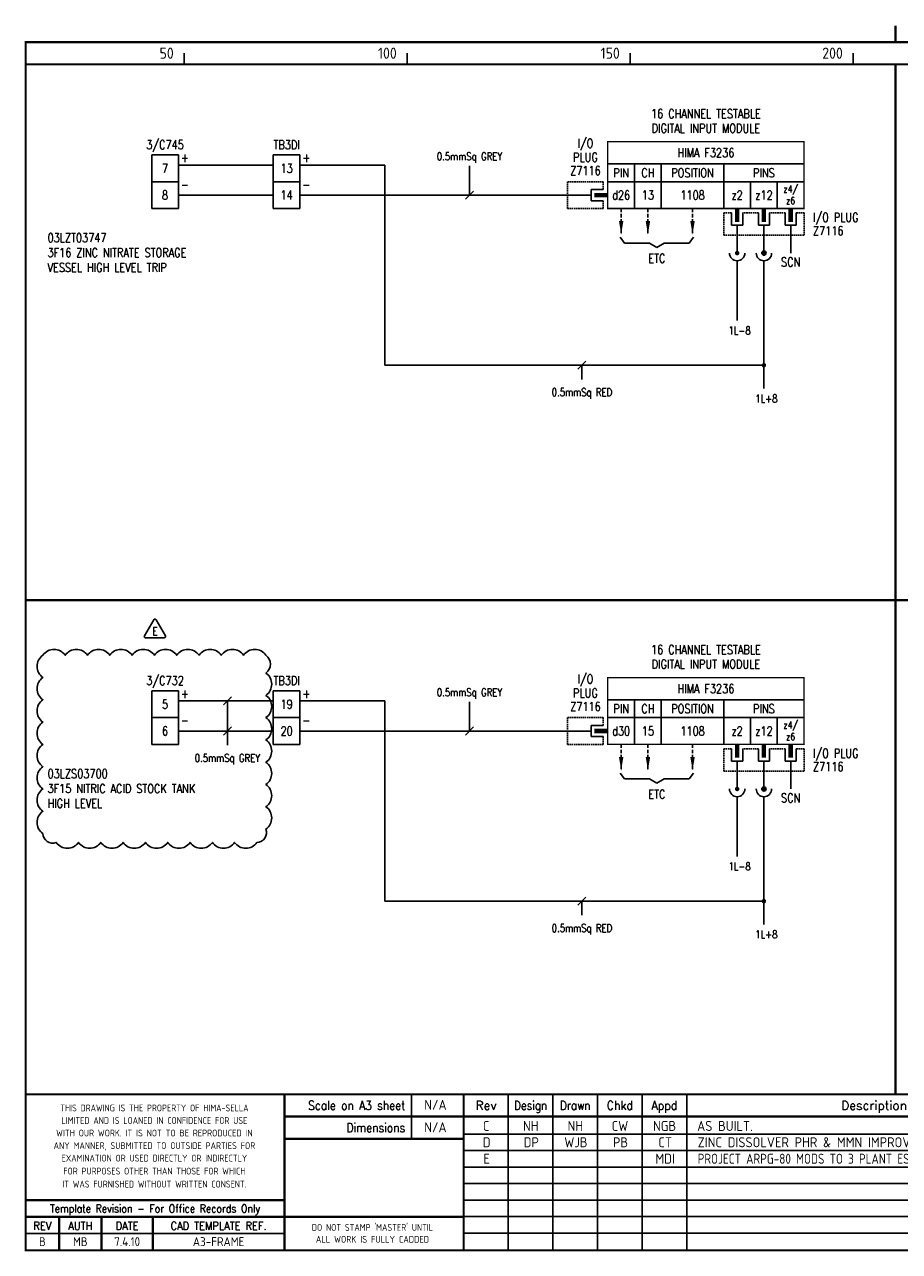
# Model space of a CAD drawing. Extents: x 14 to 408, y 0 to 275.
# Tile 1 of 2: x 14 to 210, y 0 to 275. Entities that reach past the tile are written whole.
import ezdxf
from ezdxf.enums import TextEntityAlignment as Align

# ---------------------------------------------------------------- set-up
doc = ezdxf.new("R2010")
doc.units = 0
doc.header["$LTSCALE"] = 0.25
doc.header["$MEASUREMENT"] = 0
doc.linetypes.add('HIDDEN2', pattern=[4.7625, 3.175, -1.5875])
doc.layers.get('0').update_dxf_attribs({"color": 41, "linetype": 'CONTINUOUS'})
for name, color, linetype in [('00-DRG_FRAME', 12, 'CONTINUOUS'), ('01-DRAW', 7, 'CONTINUOUS'), ('02-TEXT', 2, 'CONTINUOUS'), ('051-TEXT', 2, 'CONTINUOUS'), ('DIM', 3, 'CONTINUOUS'), ('LAB', 2, 'CONTINUOUS'), ('RACK', 2, 'CONTINUOUS'), ('SLOT', 2, 'CONTINUOUS'), ('SNA', 2, 'CONTINUOUS'), ('TEXT', 2, 'CONTINUOUS'), ('TPOL', 3, 'CONTINUOUS'), ('XR_FUNCTION', 2, 'CONTINUOUS'), ('XR_MAIN', 2, 'CONTINUOUS')]:
    doc.layers.add(name, color=color, linetype=linetype)
doc.styles.add('CROSSREF', font='romans.shx', dxfattribs={"width": 0.8, "height": 2})
doc.styles.add('FUNCTION', font='ROMANS.shx', dxfattribs={"width": 0.8, "height": 2.5})
doc.styles.add('ISO', font='iso.shx')
doc.styles.add('PINS', font='ROMANS.shx', dxfattribs={"width": 0.8, "height": 2.5})
doc.styles.add('RACK', font='ROMANS.shx', dxfattribs={"width": 0.8, "height": 2.5})
doc.styles.add('ROMAND', font='ROMAND')
doc.styles.add('ROMANS', font='romans.shx', dxfattribs={"width": 0.8})
doc.styles.add('SLOT', font='romans.shx', dxfattribs={"width": 0.8, "height": 2})
doc.styles.add('SYMBOL', font='ROMANS.shx', dxfattribs={"width": 0.8, "height": 20})

# ---------------------------------------------------------------- blocks, each defined once
blk = doc.blocks.new('A3-REVA')
at = {"layer": '051-TEXT', "style": 'ISO'}
for tag, p in [('DESIGNED', (292.01, 31.7)), ('A', (117.73, 27.28)), ('DES', (127.73, 27.28)), ('DRN', (137.73, 27.28)), ('CHKD', (147.73, 27.28)), ('APPD', (157.73, 27.28)), ('DATE', (256, 27.28)), ('DRAWN', (291.72, 26.77)), ('CHECKED', (291.72, 21.89)), ('APPD', (291.65, 16.79)), ('DATE', (291.92, 11.96))]:
    blk.add_attdef(tag, text='', height=2.25, dxfattribs=at).set_placement(p, align=Align.CENTER)
blk.add_attdef('DESCRIPTION', (165.03, 27.28), '', height=2.25, dxfattribs=at)
blk = doc.blocks.new('A3-REVB')
at = {"layer": '051-TEXT', "style": 'ISO'}
for tag, p in [('A', (124.85, -20.36)), ('DES', (134.85, -20.36)), ('DRN', (144.85, -20.36)), ('CHKD', (154.85, -20.36)), ('APPD', (164.85, -20.36)), ('DATE', (263.12, -20.36))]:
    blk.add_attdef(tag, text='', height=2.25, dxfattribs=at).set_placement(p, align=Align.CENTER)
blk.add_attdef('DESCRIPTION', (172.15, -20.36), '', height=2.25, dxfattribs=at)
blk = doc.blocks.new('A3-CONTRACT')
at = {"layer": '051-TEXT', "color": 41, "style": 'ISO'}
for tag, height, p in [('SCALE', 2.25, (106.71, 31.82)), ('DIMS', 2.25, (106.71, 26.8)), ('CONTRACT', 4.5, (344.94, 3.1)), ('CAD-REF', 2.25, (283.73, 1.84))]:
    blk.add_attdef(tag, text='', height=height, dxfattribs=at).set_placement(p, align=Align.CENTER)
for tag, p in [('TITLE_2', (303.86, 17.28)), ('TITLE_3', (303.79, 12.78))]:
    blk.add_attdef(tag, p, '', height=2.25, dxfattribs=at)
blk = doc.blocks.new('F3236-13')
for p, q in [((44, 7), (0, 7)), ((6, 7), (6, -3)), ((12, 7), (12, -3)), ((26, 7), (26, -3)), ((44, 3), (0, 3)), ((32, 3), (32, -3)), ((38, 3), (38, -3)), ((-3.75, 0), (-9, 0)), ((-3.75, 1.25), (-3.75, -1.25)), ((-1, 1.25), (-3.75, 1.25)), ((-3.75, -1.25), (-1, -1.25)), ((27.75, -4), (27.75, -6.75)), ((30.25, -6.75), (30.25, -4)), ((33.75, -4), (33.75, -6.75)), ((36.25, -6.75), (36.25, -4)), ((39.75, -4), (39.75, -6.75)), ((42.25, -6.75), (42.25, -4)), ((27.75, -6.75), (30.25, -6.75)), ((29, -6.75), (29, -9)), ((33.75, -6.75), (36.25, -6.75)), ((35, -6.75), (35, -9)), ((39.75, -6.75), (42.25, -6.75)), ((41, -6.75), (41, -9)), ((41, -13), (41, -9))]:
    blk.add_line(p, q)
at = {"const_width": 0.3}
blk.add_lwpolyline([(44, 12), (0, 12), (0, -3), (44, -3)], close=True, dxfattribs=at)
at = {"color": 3, "linetype": 'HIDDEN2', "ltscale": 0.4}
for points in [[(-1, 1.25), (-1, 3), (-9, 3), (-9, -3), (-1, -3), (-1, -1.25)], [(27.75, -4), (26, -4), (26, -9), (44, -9), (44, -4), (42.25, -4)], [(33.75, -4), (30.25, -4)], [(39.75, -4), (36.25, -4)]]:
    blk.add_lwpolyline(points, dxfattribs=at)
blk.add_lwpolyline([(-3, 0, 1, 1, 0), (0, 0, 0.5, 0.5, 0)], format="xyseb")
at = {"const_width": 1}
for points in [[(29, -6), (29, -3)], [(35, -6), (35, -3)], [(41, -6), (41, -3)]]:
    blk.add_lwpolyline(points, dxfattribs=at)
at = {"layer": 'LAB', "style": 'PINS', "width": 0.8, "flags": 1}
blk.add_attdef('LAB1', text='', height=1.5, dxfattribs=at).set_placement((48, 2.5), align=Align.MIDDLE_LEFT)
at = {"layer": 'RACK', "style": 'RACK', "width": 0.8}
blk.add_attdef('SLOT', text='', height=2, dxfattribs=at).set_placement((19, 0), align=Align.MIDDLE)
at = {"layer": 'SLOT', "style": 'SLOT', "width": 0.8}
blk.add_attdef('ADD1', text='', height=2, dxfattribs=at).set_placement((9, 0), align=Align.MIDDLE)
at = {"layer": 'SNA', "style": 'SYMBOL', "width": 0.8, "flags": 1}
blk.add_attdef('SNA', (48, 8), '', height=1.5, dxfattribs=at)
at = {"layer": 'TEXT', "style": 'ROMANS', "width": 0.8}
for s, p in [('16 CHANNEL TESTABLE', (22, 17.25)), ('DIGITAL INPUT MODULE', (22, 14))]:
    blk.add_text(s, height=2, dxfattribs=at).set_placement(p, align=Align.CENTER)
for s, height, p in [('I/O', 2, (-5, 11.5)), ('PLUG', 2, (-5, 8.5)), ('HIMA F3236', 2, (22, 9.5)), ('Z7116', 2, (-5, 5.5)), ('PIN', 2, (3, 5)), ('CH', 2, (9, 5)), ('POSITION', 2, (19, 5)), ('PINS', 2, (35, 5)), ('d26', 2, (3, 0)), ('z2', 2, (29, 0)), ('z12', 2, (35, 0)), ('z4/', 1.6, (41, 1.25)), ('z6', 1.6, (41, -1.25)), ('SCN', 2, (41, -15))]:
    blk.add_text(s, height=height, dxfattribs=at).set_placement(p, align=Align.MIDDLE)
for s, p in [('I/O PLUG', (46, -5)), ('Z7116', (46, -8))]:
    blk.add_text(s, height=2, dxfattribs=at).set_placement(p, align=Align.MIDDLE_LEFT)
at = {"layer": 'TPOL', "style": 'PINS', "width": 0.8, "flags": 1}
blk.add_attdef('CN2', text='', height=1, dxfattribs=at).set_placement((-9, 0), align=Align.MIDDLE_LEFT)
at = {"layer": 'TPOL', "color": 2, "style": 'PINS', "width": 0.8}
blk.add_attdef('CN1', text='', height=2, dxfattribs=at).set_placement((3, 0), align=Align.MIDDLE)
at = {"layer": 'TPOL', "style": 'PINS', "width": 0.8, "flags": 1}
for tag, p in [('CN3', (29, -9)), ('CN4', (35, -9))]:
    blk.add_attdef(tag, text='', height=1, dxfattribs=at).set_placement(p, align=Align.BOTTOM_CENTER)
at = {"layer": 'XR_FUNCTION', "style": 'FUNCTION', "width": 0.8, "flags": 1}
blk.add_attdef('XR_FUNCTION', (48, 10), '', height=1.5, dxfattribs=at)
at = {"layer": 'XR_MAIN', "style": 'CROSSREF', "width": 0.8, "flags": 1}
blk.add_attdef('XR_MAIN', (48, 4), '', height=1.5, dxfattribs=at)
blk = doc.blocks.new('F3236-15')
for p, q in [((44, 7), (0, 7)), ((6, 7), (6, -3)), ((12, 7), (12, -3)), ((26, 7), (26, -3)), ((44, 3), (0, 3)), ((32, 3), (32, -3)), ((38, 3), (38, -3)), ((-3.75, 0), (-9, 0)), ((-3.75, 1.25), (-3.75, -1.25)), ((-1, 1.25), (-3.75, 1.25)), ((-3.75, -1.25), (-1, -1.25)), ((27.75, -4), (27.75, -6.75)), ((30.25, -6.75), (30.25, -4)), ((33.75, -4), (33.75, -6.75)), ((36.25, -6.75), (36.25, -4)), ((39.75, -4), (39.75, -6.75)), ((42.25, -6.75), (42.25, -4)), ((27.75, -6.75), (30.25, -6.75)), ((29, -6.75), (29, -9)), ((33.75, -6.75), (36.25, -6.75)), ((35, -6.75), (35, -9)), ((39.75, -6.75), (42.25, -6.75)), ((41, -6.75), (41, -9)), ((41, -13), (41, -9))]:
    blk.add_line(p, q)
at = {"const_width": 0.3}
blk.add_lwpolyline([(44, 12), (0, 12), (0, -3), (44, -3)], close=True, dxfattribs=at)
at = {"color": 3, "linetype": 'HIDDEN2', "ltscale": 0.4}
for points in [[(-1, 1.25), (-1, 3), (-9, 3), (-9, -3), (-1, -3), (-1, -1.25)], [(27.75, -4), (26, -4), (26, -9), (44, -9), (44, -4), (42.25, -4)], [(33.75, -4), (30.25, -4)], [(39.75, -4), (36.25, -4)]]:
    blk.add_lwpolyline(points, dxfattribs=at)
blk.add_lwpolyline([(-3, 0, 1, 1, 0), (0, 0, 0.5, 0.5, 0)], format="xyseb")
at = {"const_width": 1}
for points in [[(29, -6), (29, -3)], [(35, -6), (35, -3)], [(41, -6), (41, -3)]]:
    blk.add_lwpolyline(points, dxfattribs=at)
at = {"layer": 'LAB', "style": 'PINS', "width": 0.8, "flags": 1}
blk.add_attdef('LAB1', text='', height=1.5, dxfattribs=at).set_placement((48, 2.5), align=Align.MIDDLE_LEFT)
at = {"layer": 'RACK', "style": 'RACK', "width": 0.8}
blk.add_attdef('SLOT', text='', height=2, dxfattribs=at).set_placement((19, 0), align=Align.MIDDLE)
at = {"layer": 'SLOT', "style": 'SLOT', "width": 0.8}
blk.add_attdef('ADD1', text='', height=2, dxfattribs=at).set_placement((9, 0), align=Align.MIDDLE)
at = {"layer": 'SNA', "style": 'SYMBOL', "width": 0.8, "flags": 1}
blk.add_attdef('SNA', (48, 8), '', height=1.5, dxfattribs=at)
at = {"layer": 'TEXT', "style": 'ROMANS', "width": 0.8}
for s, p in [('16 CHANNEL TESTABLE', (22, 17.25)), ('DIGITAL INPUT MODULE', (22, 14))]:
    blk.add_text(s, height=2, dxfattribs=at).set_placement(p, align=Align.CENTER)
for s, height, p in [('I/O', 2, (-5, 11.5)), ('PLUG', 2, (-5, 8.5)), ('HIMA F3236', 2, (22, 9.5)), ('Z7116', 2, (-5, 5.5)), ('PIN', 2, (3, 5)), ('CH', 2, (9, 5)), ('POSITION', 2, (19, 5)), ('PINS', 2, (35, 5)), ('d30', 2, (3, 0)), ('z2', 2, (29, 0)), ('z12', 2, (35, 0)), ('z4/', 1.6, (41, 1.25)), ('z6', 1.6, (41, -1.25)), ('SCN', 2, (41, -15))]:
    blk.add_text(s, height=height, dxfattribs=at).set_placement(p, align=Align.MIDDLE)
for s, p in [('I/O PLUG', (46, -5)), ('Z7116', (46, -8))]:
    blk.add_text(s, height=2, dxfattribs=at).set_placement(p, align=Align.MIDDLE_LEFT)
at = {"layer": 'TPOL', "style": 'PINS', "width": 0.8, "flags": 1}
blk.add_attdef('CN2', text='', height=1, dxfattribs=at).set_placement((-9, 0), align=Align.MIDDLE_LEFT)
at = {"layer": 'TPOL', "color": 2, "style": 'PINS', "width": 0.8}
blk.add_attdef('CN1', text='', height=2, dxfattribs=at).set_placement((3, 0), align=Align.MIDDLE)
at = {"layer": 'TPOL', "style": 'PINS', "width": 0.8, "flags": 1}
for tag, p in [('CN3', (29, -9)), ('CN4', (35, -9))]:
    blk.add_attdef(tag, text='', height=1, dxfattribs=at).set_placement(p, align=Align.BOTTOM_CENTER)
at = {"layer": 'XR_FUNCTION', "style": 'FUNCTION', "width": 0.8, "flags": 1}
blk.add_attdef('XR_FUNCTION', (48, 10), '', height=1.5, dxfattribs=at)
at = {"layer": 'XR_MAIN', "style": 'CROSSREF', "width": 0.8, "flags": 1}
blk.add_attdef('XR_MAIN', (48, 4), '', height=1.5, dxfattribs=at)
blk = doc.blocks.new('TRI-E')
at = {"layer": '01-DRAW'}
blk.add_lwpolyline([(-0.26, 2.55), (-2.34, -1.05, 0.57735), (-2.08, -1.5), (2.08, -1.5, 0.57735), (2.34, -1.05), (0.26, 2.55, 0.57735)], format="xyb", close=True, dxfattribs=at)
at = {"layer": '02-TEXT', "color": 2, "style": 'ROMANS', "width": 0.8}
blk.add_text('E', height=1.8, dxfattribs=at).set_placement((0, 0), align=Align.MIDDLE)

msp = doc.modelspace()

# ---------------------------------------------------------------- linework, layer by layer
at = {"layer": '00-DRG_FRAME'}
for p, q in [((50, 266.5), (50, 269)), ((100, 266.5), (100, 269)), ((150, 266.5), (150, 269)), ((200, 266.5), (200, 269)), ((101.01, 35.5), (101.01, 25.5)), ((122.7, 35.5), (122.7, 0.5)), ((132.7, 0.5), (132.7, 35.5)), ((142.7, 0.5), (142.7, 35.5)), ((152.7, 35.5), (152.7, 0.5)), ((162.7, 35.5), (162.7, 0.5)), ((265, 26.59), (112.7, 26.59)), ((265, 22.89), (112.7, 22.89)), ((265, 19.19), (112.7, 19.19)), ((265, 15.49), (112.7, 15.49)), ((265, 11.79), (112.7, 11.79)), ((265, 8.09), (112.7, 8.09)), ((72.5, 4.25), (14.5, 4.25)), ((265, 4.39), (112.7, 4.39))]:
    msp.add_line(p, q, dxfattribs=at)
at = {"layer": '00-DRG_FRAME', "const_width": 0.5}
for points in [[(209.5, 271.5), (209.5, 275.18)], [(209.5, 271.5), (209.5, 275.18)], [(14.5, 266.5), (404.5, 266.5)], [(209.5, 35.5), (209.5, 266.5)], [(14.5, 146.31), (404.5, 146.31)], [(404.5, 35.5), (14.5, 35.5)], [(72.5, 0.5), (72.5, 35.5)], [(112.7, 0.5), (112.7, 35.5)], [(265, 30.5), (72.5, 30.5)], [(112.7, 25.5), (72.5, 25.5)], [(14.5, 11.75), (72.5, 11.75)], [(14.5, 8), (72.5, 8)], [(22, 0.5), (22, 8)], [(31.5, 0.5), (31.5, 8)], [(43, 0.5), (43, 8)], [(112.7, 8), (72.5, 8)]]:
    msp.add_lwpolyline(points, dxfattribs=at)
msp.add_lwpolyline([(14.5, 0.5), (404.5, 0.5), (404.5, 271.5), (14.5, 271.5)], close=True, dxfattribs=at)
at = {"layer": '01-DRAW'}
for p, q in [((42.75, 246.17), (48.75, 246.17)), ((42.75, 240.17), (42.75, 246.17)), ((48.75, 246.17), (48.75, 240.17)), ((70, 246.17), (76, 246.17)), ((70, 240.17), (70, 246.17)), ((76, 246.17), (76, 240.17)), ((48.75, 243.92), (70, 243.92)), ((76, 243.92), (95, 243.92)), ((95, 243.92), (95, 199.01)), ((42.75, 234.17), (42.75, 240.17)), ((48.75, 240.17), (42.75, 240.17)), ((48.75, 240.17), (48.75, 234.17)), ((70, 234.17), (70, 240.17)), ((76, 240.17), (70, 240.17)), ((76, 240.17), (76, 234.17)), ((70, 237.17), (48.75, 237.17)), ((136, 237.17), (76, 237.17)), ((47.07, 234.17), (42.75, 234.17)), ((42.75, 234.17), (48.75, 234.17)), ((74.32, 234.17), (70, 234.17)), ((70, 234.17), (76, 234.17)), ((147.8, 227.73), (148.77, 226.43)), ((148.77, 226.43), (154.38, 226.43)), ((154.38, 226.43), (156, 225.46)), ((157.62, 226.43), (156, 225.46)), ((157.62, 226.43), (163.23, 226.43)), ((164.2, 227.73), (163.23, 226.43)), ((174, 228.17), (174, 224.17)), ((180, 228.17), (180, 224.17)), ((180, 228.17), (180, 224.17)), ((174, 222.44), (174, 209.04)), ((180, 222.44), (180, 193.79)), ((180, 222.44), (180, 193.79)), ((180, 199.01), (95, 199.01)), ((42.75, 125.98), (48.75, 125.98)), ((42.75, 119.98), (42.75, 125.98)), ((48.75, 125.98), (48.75, 119.98)), ((70, 125.98), (76, 125.98)), ((70, 119.98), (70, 125.98)), ((76, 125.98), (76, 119.98)), ((48.75, 123.73), (70, 123.73)), ((76, 123.73), (95, 123.73)), ((95, 123.73), (95, 78.82)), ((42.75, 113.98), (42.75, 119.98)), ((48.75, 119.98), (42.75, 119.98)), ((48.75, 119.98), (48.75, 113.98)), ((70, 113.98), (70, 119.98)), ((76, 119.98), (70, 119.98)), ((76, 119.98), (76, 113.98)), ((70, 116.98), (48.75, 116.98)), ((136, 116.98), (76, 116.98)), ((47.07, 113.98), (42.75, 113.98)), ((42.75, 113.98), (48.75, 113.98)), ((74.32, 113.98), (70, 113.98)), ((70, 113.98), (76, 113.98)), ((147.8, 107.53), (148.77, 106.24)), ((164.2, 107.53), (163.23, 106.24)), ((174, 107.98), (174, 103.98)), ((180, 107.98), (180, 103.98)), ((180, 107.98), (180, 103.98)), ((148.77, 106.24), (154.38, 106.24)), ((154.38, 106.24), (156, 105.26)), ((157.62, 106.24), (156, 105.26)), ((157.62, 106.24), (163.23, 106.24)), ((174, 102.25), (174, 88.85)), ((180, 102.25), (180, 73.59)), ((180, 102.25), (180, 73.59)), ((180, 78.82), (95, 78.82))]:
    msp.add_line(p, q, dxfattribs=at)
at = {"layer": '01-DRAW', "linetype": 'HIDDEN2'}
for p, q in [((148, 234.17), (148, 228.34)), ((154, 234.17), (154, 228.34)), ((164, 234.17), (164, 228.34)), ((148, 113.98), (148, 108.15)), ((154, 113.98), (154, 108.15)), ((164, 113.98), (164, 108.15))]:
    msp.add_line(p, q, dxfattribs=at)
at = {"layer": '01-DRAW', "const_width": 0.5}
for points in [[(173.75, 224.17, 1), (174.25, 224.17, 1)], [(179.75, 224.17, 1), (180.25, 224.17, 1)], [(179.75, 199.01, 1), (180.25, 199.01, 1)], [(173.75, 103.98, 1), (174.25, 103.98, 1)], [(179.75, 103.98, 1), (180.25, 103.98, 1)], [(179.75, 78.82, 1), (180.25, 78.82, 1)]]:
    msp.add_lwpolyline(points, format="xyb", close=True, dxfattribs=at)
at = {"layer": '01-DRAW', "color": 6}
msp.add_lwpolyline([(68.36, 133.97, 0.520567), (63.36, 133.97, 0.520567), (58.36, 133.97, 0.520567), (53.36, 133.97, 0.520567), (48.36, 133.97, 0.520567), (43.36, 133.97, 0.520567), (38.36, 133.97, 0.520567), (33.36, 133.97, 0.520567), (28.36, 133.97, 0.520567), (23.36, 133.97, 0.520567), (18.36, 133.97, 0.520567), (18.35, 128.98, 0.520567), (18.35, 123.98, 0.520567), (18.35, 118.98, 0.520567), (18.35, 113.98, 0.520567), (18.35, 108.98, 0.520567), (18.35, 103.98, 0.520567), (18.35, 98.98, 0.520567), (18.35, 93.98, 0.520567), (21.35, 91.99, 0.520567), (26.35, 91.99, 0.520567), (31.35, 91.99, 0.520567), (36.35, 91.99, 0.520567), (41.35, 91.99, 0.520567), (46.35, 91.99, 0.520567), (51.35, 91.99, 0.520567), (56.35, 91.99, 0.520567), (61.35, 91.99, 0.520567), (66.35, 91.99, 0.520567), (68.36, 94.98, 0.520567), (68.36, 99.98, 0.520567), (68.36, 104.98, 0.520567), (68.36, 109.98, 0.520567), (68.36, 114.98, 0.520567), (68.36, 119.98, 0.520567), (68.36, 124.98, 0.520567), (68.36, 129.98, 0.520567)], format="xyb", close=True, dxfattribs=at)
at = {"layer": '01-DRAW'}
for centre, radius in [((180, 224.17), 0.475), ((180, 224.17), 0.389), ((180, 224.17), 0.302), ((180, 224.17), 0.216), ((180, 224.17), 0.13), ((180, 224.17), 0.0432), ((180, 103.98), 0.475), ((180, 103.98), 0.389), ((180, 103.98), 0.302), ((180, 103.98), 0.216), ((180, 103.98), 0.13), ((180, 103.98), 0.0432)]:
    msp.add_circle(centre, radius, dxfattribs=at)
for centre in [(174, 224.17), (180, 224.17), (180, 224.17), (174, 103.98), (180, 103.98), (180, 103.98)]:
    msp.add_arc(centre, 1.73, 180, 0, dxfattribs=at)
for points in [[(148.5, 231.36), (147.5, 231.36), (148, 228.34)], [(154.5, 231.36), (153.5, 231.36), (154, 228.34)], [(164.5, 231.36), (163.5, 231.36), (164, 228.34)], [(148.5, 111.17), (147.5, 111.17), (148, 108.15)], [(154.5, 111.17), (153.5, 111.17), (154, 108.15)], [(164.5, 111.17), (163.5, 111.17), (164, 108.15)]]:
    msp.add_solid(points, dxfattribs=at)
at = {"layer": 'DIM'}
for p, q in [((114, 237.17), (114, 243.72)), ((113.1, 236.27), (114.9, 238.07)), ((138.31, 198.11), (140.11, 199.91)), ((139.21, 195.83), (139.21, 199.01)), ((58.82, 122.83), (60.62, 124.63)), ((59.72, 113.79), (59.72, 123.73)), ((114, 116.98), (114, 123.52)), ((58.82, 116.08), (60.62, 117.88)), ((113.1, 116.08), (114.9, 117.88)), ((138.31, 77.92), (140.11, 79.72)), ((139.21, 75.64), (139.21, 78.82))]:
    msp.add_line(p, q, dxfattribs=at)

# ---------------------------------------------------------------- block references
at = {"layer": '00-DRG_FRAME'}
msp.add_blockref('A3-CONTRACT', (-0.35, 0.19), dxfattribs=at).add_auto_attribs({'TITLE_2': 'ICI SYNETIX SCHEDULE - No.3 AND No.7 PLANTS', 'TITLE_3': 'FISHER-ROSEMOUNTP.O. No.  99003994', 'CAD-REF': '10265-P3-094', 'CONTRACT': 'C10265H-P3', 'SCALE': 'N/A', 'DIMS': 'N/A'})
ref = msp.add_blockref('A3-REVA', (0, 0), dxfattribs=at)
ref.add_attrib('A', 'C', dxfattribs={"layer": '051-TEXT', "height": 2.25, "style": 'ISO'}).set_placement((117.73, 27.28), align=Align.CENTER)
ref.add_attrib('DES', 'NH', dxfattribs={"layer": '051-TEXT', "height": 2.25, "style": 'ISO'}).set_placement((127.73, 27.28), align=Align.CENTER)
ref.add_attrib('DRN', 'NH', dxfattribs={"layer": '051-TEXT', "height": 2.25, "style": 'ISO'}).set_placement((137.73, 27.28), align=Align.CENTER)
ref.add_attrib('CHKD', 'CW', dxfattribs={"layer": '051-TEXT', "height": 2.25, "style": 'ISO'}).set_placement((147.73, 27.28), align=Align.CENTER)
ref.add_attrib('APPD', 'NGB', dxfattribs={"layer": '051-TEXT', "height": 2.25, "style": 'ISO'}).set_placement((157.73, 27.28), align=Align.CENTER)
ref.add_attrib('DESCRIPTION', 'AS BUILT.', (165.03, 27.28), dxfattribs={"layer": '051-TEXT', "height": 2.25, "style": 'ISO'})
ref.add_attrib('DATE', '06.06.00', dxfattribs={"layer": '051-TEXT', "height": 2.25, "style": 'ISO'}).set_placement((256, 27.28), align=Align.CENTER)
ref.add_attrib('DESIGNED', 'NH', dxfattribs={"layer": '051-TEXT', "height": 2.25, "style": 'ISO'}).set_placement((292.01, 31.7), align=Align.CENTER)
ref.add_attrib('DRAWN', 'NH', dxfattribs={"layer": '051-TEXT', "height": 2.25, "style": 'ISO'}).set_placement((291.72, 26.77), align=Align.CENTER)
ref.add_attrib('CHECKED', 'CW', dxfattribs={"layer": '051-TEXT', "height": 2.25, "style": 'ISO'}).set_placement((291.72, 21.89), align=Align.CENTER)
ref.add_attrib('APPD', 'NGB', dxfattribs={"layer": '051-TEXT', "height": 2.25, "style": 'ISO'}).set_placement((291.65, 16.79), align=Align.CENTER)
ref.add_attrib('DATE', '29.03.00', dxfattribs={"layer": '051-TEXT', "height": 2.25, "style": 'ISO'}).set_placement((291.92, 11.96), align=Align.CENTER)
ref = msp.add_blockref('A3-REVB', (-7, 43.98), dxfattribs=at)
ref.add_attrib('A', 'D', dxfattribs={"layer": '051-TEXT', "height": 2.25, "style": 'ISO'}).set_placement((117.85, 23.62), align=Align.CENTER)
ref.add_attrib('DES', 'DP', dxfattribs={"layer": '051-TEXT', "height": 2.25, "style": 'ISO'}).set_placement((127.85, 23.62), align=Align.CENTER)
ref.add_attrib('DRN', 'WJB', dxfattribs={"layer": '051-TEXT', "height": 2.25, "style": 'ISO'}).set_placement((137.85, 23.62), align=Align.CENTER)
ref.add_attrib('CHKD', 'PB', dxfattribs={"layer": '051-TEXT', "height": 2.25, "style": 'ISO'}).set_placement((147.85, 23.62), align=Align.CENTER)
ref.add_attrib('APPD', 'CT', dxfattribs={"layer": '051-TEXT', "height": 2.25, "style": 'ISO'}).set_placement((157.85, 23.62), align=Align.CENTER)
ref.add_attrib('DESCRIPTION', 'ZINC DISSOLVER PHR & MMN IMPROVEMENTS', (165.15, 23.62), dxfattribs={"layer": '051-TEXT', "height": 2.25, "style": 'ISO'})
ref.add_attrib('DATE', '20.02.14', dxfattribs={"layer": '051-TEXT', "height": 2.25, "style": 'ISO'}).set_placement((255.91, 23.39), align=Align.CENTER)
ref = msp.add_blockref('A3-REVB', (-7, 40.28), dxfattribs=at)
ref.add_attrib('A', 'E', dxfattribs={"layer": '051-TEXT', "height": 2.25, "style": 'ISO'}).set_placement((117.85, 19.92), align=Align.CENTER)
ref.add_attrib('APPD', 'MDI', dxfattribs={"layer": '051-TEXT', "height": 2.25, "style": 'ISO'}).set_placement((157.85, 19.92), align=Align.CENTER)
ref.add_attrib('DESCRIPTION', 'PROJECT ARPG-80 MODS TO 3 PLANT ESD SYSTEM', (165.15, 19.92), dxfattribs={"layer": '051-TEXT', "height": 2.25, "style": 'ISO', "width": 0.9})
ref.add_attrib('DATE', '20.03.19', dxfattribs={"layer": '051-TEXT', "height": 2.25, "style": 'ISO'}).set_placement((256.12, 19.92), align=Align.CENTER)
at = {"layer": '01-DRAW'}
for name, p, values in [('F3236-13', (145, 237.17), {'CN1': 'd26', 'SLOT': '1108', 'ADD1': '13'}), ('F3236-15', (145, 116.98), {'CN1': 'd30', 'SLOT': '1108', 'ADD1': '15'})]:
    msp.add_blockref(name, p, dxfattribs=at).add_auto_attribs(values)
at = {"layer": '01-DRAW', "color": 0}
msp.add_blockref('TRI-E', (43.48, 139.39), dxfattribs=at)

# ---------------------------------------------------------------- texts
at = {"layer": '00-DRG_FRAME', "style": 'ISO'}
for s, p in [('50', (47.69, 267.75)), ('100', (97.69, 267.75)), ('150', (147.69, 267.75)), ('200', (197.69, 267.75))]:
    msp.add_text(s, height=2.5, dxfattribs=at).set_placement(p, align=Align.RIGHT)
at = {"layer": '00-DRG_FRAME', "color": 3, "style": 'ISO'}
for s, width, p in [('THIS DRAWING IS THE PROPERTY OF HIMA-SELLA', 0.9, (43.36, 32.44)), ("DO NOT STAMP 'MASTER' UNTIL", 0.95, (92.25, 5.79))]:
    msp.add_text(s, height=1.53, dxfattribs=dict(at, width=width)).set_placement(p, align=Align.MIDDLE)
at = {"layer": '00-DRG_FRAME', "color": 4, "style": 'ROMAND', "width": 0.87}
for s, p in [('Scale on A3 sheet', (99.54, 32)), ('Dimensions', (99.54, 27.01))]:
    msp.add_text(s, height=2, dxfattribs=at).set_placement(p, align=Align.RIGHT)
at = {"layer": '00-DRG_FRAME', "color": 4, "style": 'ROMAND'}
for s, p in [('Rev', (117.7, 32)), ('Description', (204.69, 32))]:
    msp.add_text(s, height=2, dxfattribs=at).set_placement(p, align=Align.CENTER)
for s, width, p in [('Design', 0.85, (127.7, 32)), ('Drawn', 0.85, (137.7, 32)), ('Chkd', 0.9, (147.7, 32)), ('Appd', 0.9, (157.7, 32))]:
    msp.add_text(s, height=2, dxfattribs=dict(at, width=width)).set_placement(p, align=Align.CENTER)
at = {"layer": '00-DRG_FRAME', "color": 3, "style": 'ISO'}
for s, width, p in [('LIMITED AND IS LOANED IN CONFIDENCE FOR USE', 0.9, (43.36, 29.62)), ('WITH OUR WORK. IT IS NOT TO BE REPRODUCED IN', 0.87, (43.36, 26.81)), ('ANY MANNER, SUBMITTED TO OUTSIDE PARTIES FOR', 0.87, (43.36, 23.99)), ('EXAMINATION OR USED DIRECTLY OR INDIRECTLY', 0.9, (43.36, 21.18)), ('FOR PURPOSES OTHER THAN THOSE FOR WHICH', 0.9, (43.36, 18.27)), ('IT WAS FURNISHED WITHOUT WRITTEN CONSENT.', 0.9, (43.36, 15.35))]:
    msp.add_text(s, height=1.53, dxfattribs=dict(at, width=width)).set_placement(p, align=Align.MIDDLE_CENTER)
at = {"layer": '00-DRG_FRAME', "color": 4, "style": 'ROMAND'}
for s, width, p in [('Template Revision - For Office Records Only', 0.85, (43.5, 9.62)), ('REV', 0.9, (18.25, 6)), ('AUTH', 0.9, (26.75, 6)), ('DATE', 0.9, (37.25, 6)), ('CAD TEMPLATE REF.', 0.9, (57.75, 6))]:
    msp.add_text(s, height=1.8, dxfattribs=dict(at, width=width)).set_placement(p, align=Align.MIDDLE)
at = {"layer": '00-DRG_FRAME', "color": 41, "style": 'ISO'}
for s, p in [('B', (18.25, 1.45)), ('MB', (26.75, 1.45)), ('7.4.10', (37.25, 1.45)), ('A3-FRAME', (57.75, 1.45))]:
    msp.add_text(s, height=2, dxfattribs=at).set_placement(p, align=Align.CENTER)
at = {"layer": '00-DRG_FRAME', "color": 3, "style": 'ISO'}
msp.add_text('ALL WORK IS FULLY CADDED', height=1.53, dxfattribs=at).set_placement((92.25, 2.98), align=Align.MIDDLE_CENTER)
at = {"layer": '01-DRAW', "style": 'ROMANS', "width": 0.8}
for s, p in [('+', (51.07, 244.57)), ('+', (78.33, 244.57)), ('-', (51.07, 238.57)), ('-', (78.33, 238.57)), ('+', (51.07, 124.38)), ('+', (78.33, 124.38)), ('-', (51.07, 118.38)), ('-', (78.33, 118.38))]:
    msp.add_text(s, height=2, dxfattribs=at).set_placement(p, align=Align.RIGHT)
at = {"layer": '01-DRAW', "color": 2, "style": 'ROMANS', "width": 0.8}
for p in [(156, 222), (156, 101.81)]:
    msp.add_text('ETC', height=2, dxfattribs=at).set_placement(p, align=Align.CENTER)
at = {"layer": '01-DRAW', "style": 'ROMANS', "width": 0.8}
for s, p in [('1L-8', (172.06, 205.93)), ('1L+8', (178.06, 190.67)), ('1L-8', (172.06, 85.74)), ('1L+8', (178.06, 70.48))]:
    msp.add_text(s, height=1.75, dxfattribs=at).set_placement(p)
at = {"layer": '01-DRAW', "char_height": 2, "attachment_point": 5, "style": 'ROMANS'}
for s, insert in [('7', (45.75, 243.17)), ('13', (73, 243.17)), ('8', (45.75, 237.17)), ('14', (73, 237.17)), ('5', (45.75, 122.98)), ('19', (73, 122.98)), ('6', (45.75, 116.98)), ('20', (73, 116.98))]:
    msp.add_mtext_dynamic_manual_height_columns(s, width=6, gutter_width=12.5, heights=[5.95], dxfattribs=dict(at, insert=insert))
at = {"layer": '051-TEXT', "style": 'ROMANS', "width": 0.8}
for s, p in [('3/C745', (45.75, 247.47)), ('TB3DI', (73, 247.47)), ('3/C732', (45.75, 127.28)), ('TB3DI', (73, 127.28))]:
    msp.add_text(s, height=2, dxfattribs=at).set_placement(p, align=Align.CENTER)
at = {"layer": 'DIM', "style": 'ROMANS', "width": 0.8}
for s, p in [('0.5mmSq GREY', (114, 244.98)), ('0.5mmSq RED', (139.21, 192.09)), ('0.5mmSq GREY', (114, 124.79)), ('0.5mmSq GREY', (59.72, 110.06)), ('0.5mmSq RED', (139.21, 71.9))]:
    msp.add_text(s, height=1.75, dxfattribs=at).set_placement(p, align=Align.CENTER)
at = {"layer": 'TEXT', "char_height": 2, "width": 47.7416, "attachment_point": 1, "style": 'ROMANS'}
for s, insert in [('03LZT03747\\P3F16 ZINC NITRATE STORAGE\\PVESSEL HIGH LEVEL TRIP', (19.4, 228.61)), ('03LZS03700\\P3F15 NITRIC ACID STOCK TANK\\PHIGH LEVEL', (19.4, 108.41))]:
    msp.add_mtext(s, dxfattribs=dict(at, insert=insert))

doc.saveas('drawing.dxf')
